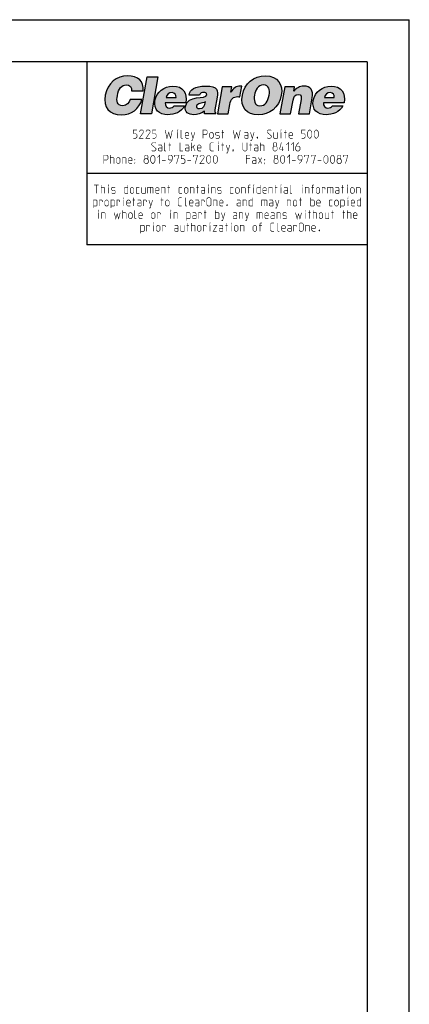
# Model space of a CAD drawing. Header units: inches. Extents: x 0 to 17, y 0 to 11.
# Tile 37 of 37: x 14.2 to 17, y 4 to 11. Entities that reach past the tile are written whole.
import ezdxf

# ---------------------------------------------------------------- set-up
doc = ezdxf.new("R2010")
doc.units = ezdxf.units.IN
doc.header["$LTSCALE"] = 0.935
doc.header["$MEASUREMENT"] = 0
doc.layers.get('0').update_dxf_attribs({"linetype": 'CONTINUOUS'})

msp = doc.modelspace()

# ---------------------------------------------------------------- hatches: boundary and pattern name
at = {"linetype": 'Continuous'}
h = msp.add_hatch(color=7, dxfattribs=at)
edge = h.paths.add_edge_path()
edge.add_spline(control_points=[(15.0203, 10.4922), (15.0226, 10.5197), (15.0081, 10.5356), (14.9808, 10.5356), (14.9503, 10.5356), (14.9273, 10.5095), (14.9183, 10.4583), (14.9117, 10.4211), (14.9136, 10.3861), (14.9578, 10.3861), (14.9858, 10.3861), (15.0025, 10.4057), (15.0102, 10.4311), (15.0102, 10.4311), (15.0938, 10.4311), (15.0938, 10.4311), (15.074, 10.3626), (15.0178, 10.3214), (14.9479, 10.3214), (14.8602, 10.3214), (14.8167, 10.3751), (14.8319, 10.4613), (14.847, 10.547), (14.9146, 10.6004), (14.9886, 10.6004), (15.0695, 10.6004), (15.1077, 10.5602), (15.1027, 10.4922), (15.1027, 10.4922), (15.0203, 10.4922), (15.0203, 10.4922)], knot_values=[0, 0, 0, 0, 1, 1, 1, 2, 2, 2, 3, 3, 3, 4, 4, 4, 5, 5, 5, 6, 6, 6, 7, 7, 7, 8, 8, 8, 9, 9, 9, 10, 10, 10, 10], degree=3, periodic=0)
h = msp.add_hatch(color=7, dxfattribs=at)
edge = h.paths.add_edge_path()
edge.add_spline(control_points=[(15.2672, 10.4465), (15.2708, 10.4671), (15.286, 10.48), (15.3088, 10.48), (15.3268, 10.48), (15.3399, 10.4642), (15.3367, 10.4465), (15.3367, 10.4465), (15.2672, 10.4465), (15.2672, 10.4465)], knot_values=[0, 0, 0, 0, 1, 1, 1, 2, 2, 2, 3, 3, 3, 3], degree=3, periodic=0)
edge = h.paths.add_edge_path()
edge.add_spline(control_points=[(15.4064, 10.4075), (15.4198, 10.4774), (15.3855, 10.5267), (15.3141, 10.5267), (15.2523, 10.5267), (15.1976, 10.4863), (15.1865, 10.423), (15.175, 10.3582), (15.2167, 10.3229), (15.2785, 10.3229), (15.3234, 10.3229), (15.3748, 10.3387), (15.3965, 10.3865), (15.3965, 10.3865), (15.3232, 10.3865), (15.3232, 10.3865), (15.3157, 10.3751), (15.3037, 10.3696), (15.2915, 10.3696), (15.2713, 10.3696), (15.2563, 10.3847), (15.2603, 10.4075), (15.2603, 10.4075), (15.4064, 10.4075), (15.4064, 10.4075)], knot_values=[0, 0, 0, 0, 1, 1, 1, 2, 2, 2, 3, 3, 3, 4, 4, 4, 5, 5, 5, 6, 6, 6, 7, 7, 7, 8, 8, 8, 8], degree=3, periodic=0)
edge = h.paths.add_edge_path()
edge.add_spline(control_points=[(15.5048, 10.3663), (15.4897, 10.3663), (15.4816, 10.3729), (15.4833, 10.3825), (15.4877, 10.4075), (15.5198, 10.4016), (15.547, 10.4138), (15.5442, 10.3872), (15.5316, 10.3663), (15.5048, 10.3663)], knot_values=[0, 0, 0, 0, 1, 1, 1, 2, 2, 2, 3, 3, 3, 3], degree=3, periodic=0)
edge = h.paths.add_edge_path()
edge.add_spline(control_points=[(15.6188, 10.3284), (15.6188, 10.3284), (15.6194, 10.3321), (15.6194, 10.3321), (15.611, 10.3401), (15.6115, 10.3457), (15.6135, 10.3567), (15.6135, 10.3567), (15.6294, 10.4469), (15.6294, 10.4469), (15.6375, 10.4929), (15.6379, 10.5267), (15.5467, 10.5267), (15.4705, 10.5267), (15.4372, 10.5028), (15.43, 10.462), (15.43, 10.462), (15.5036, 10.462), (15.5036, 10.462), (15.5084, 10.4786), (15.5231, 10.4808), (15.5338, 10.4808), (15.5419, 10.4808), (15.5585, 10.4789), (15.556, 10.4649), (15.5497, 10.4288), (15.4194, 10.4686), (15.4039, 10.381), (15.3969, 10.3409), (15.4261, 10.3229), (15.4625, 10.3229), (15.4912, 10.3229), (15.5143, 10.3287), (15.5396, 10.349), (15.5396, 10.349), (15.5396, 10.3284), (15.5396, 10.3284), (15.5396, 10.3284), (15.6188, 10.3284), (15.6188, 10.3284)], knot_values=[0, 0, 0, 0, 1, 1, 1, 2, 2, 2, 3, 3, 3, 4, 4, 4, 5, 5, 5, 6, 6, 6, 7, 7, 7, 8, 8, 8, 9, 9, 9, 10, 10, 10, 11, 11, 11, 12, 12, 12, 13, 13, 13, 13], degree=3, periodic=0)
edge = h.paths.add_edge_path()
edge.add_spline(control_points=[(15.6657, 10.5212), (15.6657, 10.5212), (15.7353, 10.5212), (15.7353, 10.5212), (15.7353, 10.5212), (15.7284, 10.4822), (15.7284, 10.4822), (15.7284, 10.4822), (15.7291, 10.4822), (15.7291, 10.4822), (15.7451, 10.5124), (15.7664, 10.5267), (15.7962, 10.5267), (15.7995, 10.5267), (15.8027, 10.526), (15.8059, 10.5257), (15.8059, 10.5257), (15.7925, 10.4491), (15.7925, 10.4491), (15.7874, 10.4498), (15.7821, 10.4513), (15.777, 10.4513), (15.7458, 10.4513), (15.7273, 10.4366), (15.72, 10.395), (15.72, 10.395), (15.7082, 10.3284), (15.7082, 10.3284), (15.7082, 10.3284), (15.6317, 10.3284), (15.6317, 10.3284), (15.6317, 10.3284), (15.6657, 10.5212), (15.6657, 10.5212)], knot_values=[0, 0, 0, 0, 1, 1, 1, 2, 2, 2, 3, 3, 3, 4, 4, 4, 5, 5, 5, 6, 6, 6, 7, 7, 7, 8, 8, 8, 9, 9, 9, 10, 10, 10, 11, 11, 11, 11], degree=3, periodic=0)
edge = h.paths.add_edge_path()
edge.add_spline(control_points=[(15.9605, 10.5356), (15.999, 10.5367), (16.007, 10.4984), (16.0007, 10.4623), (15.9929, 10.4185), (15.9724, 10.3861), (15.935, 10.3861), (15.8934, 10.3861), (15.8906, 10.4285), (15.8965, 10.4623), (15.9024, 10.4958), (15.9212, 10.5356), (15.9605, 10.5356)], knot_values=[0, 0, 0, 0, 1, 1, 1, 2, 2, 2, 3, 3, 3, 4, 4, 4, 4], degree=3, periodic=0)
edge = h.paths.add_edge_path()
edge.add_spline(control_points=[(15.9727, 10.6004), (15.8903, 10.6004), (15.8244, 10.5463), (15.8098, 10.4631), (15.7939, 10.3729), (15.8404, 10.3214), (15.9235, 10.3214), (16.0019, 10.3214), (16.0716, 10.3722), (16.0875, 10.4623), (16.0998, 10.5323), (16.0673, 10.6004), (15.9727, 10.6004)], knot_values=[0, 0, 0, 0, 1, 1, 1, 2, 2, 2, 3, 3, 3, 4, 4, 4, 4], degree=3, periodic=0)
edge = h.paths.add_edge_path()
edge.add_spline(control_points=[(16.1115, 10.5212), (16.1115, 10.5212), (16.1814, 10.5212), (16.1814, 10.5212), (16.1814, 10.5212), (16.1761, 10.491), (16.1761, 10.491), (16.1975, 10.5142), (16.2185, 10.5267), (16.2475, 10.5267), (16.2983, 10.5267), (16.317, 10.497), (16.3077, 10.4439), (16.3077, 10.4439), (16.2873, 10.3284), (16.2873, 10.3284), (16.2873, 10.3284), (16.2107, 10.3284), (16.2107, 10.3284), (16.2107, 10.3284), (16.2287, 10.4303), (16.2287, 10.4303), (16.2321, 10.4495), (16.2299, 10.4664), (16.2082, 10.4664), (16.1847, 10.4664), (16.1757, 10.4513), (16.1714, 10.4267), (16.1714, 10.4267), (16.154, 10.3284), (16.154, 10.3284), (16.154, 10.3284), (16.0775, 10.3284), (16.0775, 10.3284), (16.0775, 10.3284), (16.1115, 10.5212), (16.1115, 10.5212)], knot_values=[0, 0, 0, 0, 1, 1, 1, 2, 2, 2, 3, 3, 3, 4, 4, 4, 5, 5, 5, 6, 6, 6, 7, 7, 7, 8, 8, 8, 9, 9, 9, 10, 10, 10, 11, 11, 11, 12, 12, 12, 12], degree=3, periodic=0)
edge = h.paths.add_edge_path()
edge.add_spline(control_points=[(16.3957, 10.4465), (16.3993, 10.4671), (16.4145, 10.48), (16.4373, 10.48), (16.4553, 10.48), (16.4684, 10.4642), (16.4653, 10.4465), (16.4653, 10.4465), (16.3957, 10.4465), (16.3957, 10.4465)], knot_values=[0, 0, 0, 0, 1, 1, 1, 2, 2, 2, 3, 3, 3, 3], degree=3, periodic=0)
edge = h.paths.add_edge_path()
edge.add_spline(control_points=[(16.5349, 10.4075), (16.5484, 10.4774), (16.514, 10.5267), (16.4426, 10.5267), (16.3808, 10.5267), (16.3262, 10.4863), (16.315, 10.423), (16.3036, 10.3582), (16.3452, 10.3229), (16.407, 10.3229), (16.452, 10.3229), (16.5033, 10.3387), (16.525, 10.3865), (16.525, 10.3865), (16.4518, 10.3865), (16.4518, 10.3865), (16.4443, 10.3751), (16.4322, 10.3696), (16.4201, 10.3696), (16.3998, 10.3696), (16.3848, 10.3847), (16.3888, 10.4075), (16.3888, 10.4075), (16.5349, 10.4075), (16.5349, 10.4075)], knot_values=[0, 0, 0, 0, 1, 1, 1, 2, 2, 2, 3, 3, 3, 4, 4, 4, 5, 5, 5, 6, 6, 6, 7, 7, 7, 8, 8, 8, 8], degree=3, periodic=0)
h.paths.add_polyline_path([(15.0841, 10.3284), (15.1308, 10.5934), (15.2074, 10.5934), (15.1607, 10.3284)])

# ---------------------------------------------------------------- linework, layer by layer
at = {"color": 7, "linetype": 'Continuous'}
for p, q in [((0, 11), (17, 11)), ((17, 0), (17, 11)), ((16.7, 10.7), (0.3, 10.7)), ((14.7, 10.7), (14.7, 9.3955)), ((16.7, 10.7), (16.7, 0.3)), ((15.0841, 10.3284), (15.1308, 10.5934)), ((15.1308, 10.5934), (15.2074, 10.5934)), ((15.2074, 10.5934), (15.1607, 10.3284)), ((15.1607, 10.3284), (15.0841, 10.3284)), ((14.6993, 9.9053), (16.6999, 9.9053)), ((16.7, 9.3955), (14.7, 9.3955))]:
    msp.add_line(p, q, dxfattribs=at)
at = {"color": 7, "linetype": 'Continuous', "const_width": 0.004}
for points in [[(15.032, 10.1544), (15.0491, 10.1544), (15.0577, 10.163), (15.0577, 10.1801), (15.0491, 10.1887), (15.032, 10.1887), (15.032, 10.2144), (15.0577, 10.2144)], [(15.1048, 10.1544), (15.0748, 10.1544), (15.1048, 10.1972), (15.1048, 10.2058), (15.0963, 10.2144), (15.0834, 10.2144), (15.0748, 10.2015)], [(15.152, 10.1544), (15.122, 10.1544), (15.152, 10.1972), (15.152, 10.2058), (15.1434, 10.2144), (15.1305, 10.2144), (15.122, 10.2015)], [(15.1691, 10.1544), (15.1863, 10.1544), (15.1948, 10.163), (15.1948, 10.1801), (15.1863, 10.1887), (15.1691, 10.1887), (15.1691, 10.2144), (15.1948, 10.2144)], [(15.2591, 10.2144), (15.272, 10.1544), (15.2848, 10.1972), (15.2977, 10.1544), (15.3105, 10.2144)], [(15.3491, 10.2101), (15.3491, 10.2144), (15.3505, 10.2144), (15.3491, 10.2101)], [(15.3491, 10.1544), (15.3491, 10.1972)], [(15.3848, 10.1544), (15.3763, 10.1544), (15.372, 10.1587), (15.372, 10.2144)], [(15.4277, 10.1544), (15.4105, 10.1544), (15.402, 10.163), (15.402, 10.1887), (15.4105, 10.1972), (15.4191, 10.1972), (15.4277, 10.1887), (15.4277, 10.1758), (15.402, 10.1758)], [(15.4448, 10.1401), (15.4534, 10.1401), (15.4705, 10.1972)], [(15.4448, 10.1972), (15.4577, 10.1544)], [(15.5291, 10.1544), (15.5291, 10.2144), (15.5505, 10.2144), (15.5591, 10.2058), (15.5591, 10.1887), (15.5505, 10.1801), (15.5291, 10.1801)], [(15.5763, 10.163), (15.5763, 10.1887), (15.5848, 10.1972), (15.5934, 10.1972), (15.602, 10.1887), (15.602, 10.163), (15.5934, 10.1544), (15.5848, 10.1544), (15.5763, 10.163)], [(15.6191, 10.1587), (15.6234, 10.1544), (15.6405, 10.1544), (15.6448, 10.1587), (15.6448, 10.1715), (15.6405, 10.1744), (15.6234, 10.1772), (15.6191, 10.1801), (15.6191, 10.193), (15.6234, 10.1972), (15.6405, 10.1972), (15.6448, 10.193)], [(15.662, 10.1972), (15.6791, 10.1972)], [(15.6691, 10.1544), (15.6691, 10.2144)], [(15.7434, 10.2144), (15.7563, 10.1544), (15.7691, 10.1972), (15.782, 10.1544), (15.7948, 10.2144)], [(15.8505, 10.1544), (15.8505, 10.1887), (15.8463, 10.1972), (15.8248, 10.1972)], [(15.8505, 10.1544), (15.8334, 10.1544), (15.8248, 10.1587), (15.8248, 10.1715), (15.8334, 10.1758), (15.8505, 10.1758)], [(15.8677, 10.1401), (15.8763, 10.1401), (15.8934, 10.1972)], [(15.8677, 10.1972), (15.8805, 10.1544)], [(15.9863, 10.1587), (15.9905, 10.1544), (16.0077, 10.1544), (16.0163, 10.163), (16.0163, 10.1715), (15.9863, 10.1972), (15.9863, 10.2058), (15.9948, 10.2144), (16.012, 10.2144), (16.0163, 10.2101)], [(16.0334, 10.1972), (16.0334, 10.1587), (16.0377, 10.1544), (16.0591, 10.1544), (16.0591, 10.1972)], [(16.0848, 10.2101), (16.0848, 10.2144), (16.0863, 10.2144), (16.0848, 10.2101)], [(16.0848, 10.1544), (16.0848, 10.1972)], [(16.1077, 10.1972), (16.1248, 10.1972)], [(16.1148, 10.1544), (16.1148, 10.2144)], [(16.1677, 10.1544), (16.1505, 10.1544), (16.142, 10.163), (16.142, 10.1887), (16.1505, 10.1972), (16.1591, 10.1972), (16.1677, 10.1887), (16.1677, 10.1758), (16.142, 10.1758)], [(16.232, 10.1544), (16.2491, 10.1544), (16.2577, 10.163), (16.2577, 10.1801), (16.2491, 10.1887), (16.232, 10.1887), (16.232, 10.2144), (16.2577, 10.2144)], [(16.2748, 10.1715), (16.2748, 10.1972), (16.2791, 10.2058), (16.2877, 10.2144), (16.292, 10.2144), (16.3005, 10.2058), (16.3048, 10.1972), (16.3048, 10.1715), (16.3005, 10.163), (16.292, 10.1544), (16.2877, 10.1544), (16.2791, 10.163), (16.2748, 10.1715)], [(16.322, 10.1715), (16.322, 10.1972), (16.3263, 10.2058), (16.3348, 10.2144), (16.3391, 10.2144), (16.3477, 10.2058), (16.352, 10.1972), (16.352, 10.1715), (16.3477, 10.163), (16.3391, 10.1544), (16.3348, 10.1544), (16.3263, 10.163), (16.322, 10.1715)], [(15.1634, 10.0687), (15.1677, 10.0644), (15.1848, 10.0644), (15.1934, 10.073), (15.1934, 10.0815), (15.1634, 10.1072), (15.1634, 10.1158), (15.172, 10.1244), (15.1891, 10.1244), (15.1934, 10.1201)], [(15.2363, 10.0644), (15.2363, 10.0987), (15.232, 10.1072), (15.2105, 10.1072)], [(15.2663, 10.0644), (15.2577, 10.0644), (15.2534, 10.0687), (15.2534, 10.1244)], [(15.2834, 10.1072), (15.3005, 10.1072)], [(15.2905, 10.0644), (15.2905, 10.1244)], [(15.3648, 10.1244), (15.3648, 10.0644), (15.3863, 10.0644)], [(15.4291, 10.0644), (15.4291, 10.0987), (15.4248, 10.1072), (15.4034, 10.1072)], [(15.4463, 10.0644), (15.4463, 10.1244)], [(15.4463, 10.0858), (15.472, 10.1072)], [(15.5148, 10.0644), (15.4977, 10.0644), (15.4891, 10.073), (15.4891, 10.0987), (15.4977, 10.1072), (15.5063, 10.1072), (15.5148, 10.0987), (15.5148, 10.0858), (15.4891, 10.0858)], [(15.6048, 10.0644), (15.5877, 10.0644), (15.5791, 10.073), (15.5791, 10.1158), (15.5877, 10.1244), (15.6048, 10.1244)], [(15.6377, 10.1201), (15.6377, 10.1244), (15.6391, 10.1244), (15.6377, 10.1201)], [(15.6377, 10.0644), (15.6377, 10.1072)], [(15.6605, 10.1072), (15.6777, 10.1072)], [(15.6677, 10.0644), (15.6677, 10.1244)], [(15.6948, 10.0501), (15.7034, 10.0501), (15.7205, 10.1072)], [(15.6948, 10.1072), (15.7077, 10.0644)], [(15.8134, 10.1244), (15.8134, 10.073), (15.822, 10.0644), (15.8348, 10.0644), (15.8434, 10.073), (15.8434, 10.1244)], [(15.8605, 10.1072), (15.8777, 10.1072)], [(15.8677, 10.0644), (15.8677, 10.1244)], [(15.9205, 10.0644), (15.9205, 10.0987), (15.9163, 10.1072), (15.8948, 10.1072)], [(15.9177, 10.1644), (15.9191, 10.1615), (15.9191, 10.1601), (15.9163, 10.1572), (15.9148, 10.1572), (15.9134, 10.1587), (15.9134, 10.1601), (15.9148, 10.163), (15.9163, 10.1644), (15.9177, 10.1644)], [(15.9191, 10.1601), (15.9177, 10.1558), (15.9148, 10.1501)], [(15.9377, 10.0644), (15.9377, 10.1244)], [(15.9377, 10.1072), (15.9591, 10.1072), (15.9634, 10.103), (15.9634, 10.0644)], [(16.0363, 10.0987), (16.0305, 10.103), (16.0305, 10.1158), (16.0363, 10.1244), (16.0491, 10.1244), (16.0548, 10.1158), (16.0548, 10.103), (16.0491, 10.0987), (16.0577, 10.0901), (16.0577, 10.073), (16.0491, 10.0644), (16.0363, 10.0644), (16.0277, 10.073)], [(16.1048, 10.0772), (16.0748, 10.0772), (16.0877, 10.1244)], [(16.122, 10.1072), (16.1391, 10.1244), (16.1391, 10.0644)], [(16.1563, 10.1072), (16.1734, 10.1244), (16.1734, 10.0644)], [(16.212, 10.1244), (16.1991, 10.1115), (16.1905, 10.0944), (16.1905, 10.073), (16.1991, 10.0644), (16.212, 10.0644), (16.2205, 10.073), (16.2205, 10.0901), (16.212, 10.0987), (16.1934, 10.0987)], [(15.2034, 10.0172), (15.2205, 10.0344), (15.2205, 9.9744)], [(15.2363, 10.0644), (15.2191, 10.0644), (15.2105, 10.0687), (15.2105, 10.0815), (15.2191, 10.0858), (15.2363, 10.0858)], [(15.4291, 10.0644), (15.412, 10.0644), (15.4034, 10.0687), (15.4034, 10.0815), (15.412, 10.0858), (15.4291, 10.0858)], [(15.4591, 10.0944), (15.472, 10.0644)], [(15.7448, 10.0744), (15.7463, 10.0715), (15.7463, 10.0701), (15.7434, 10.0672), (15.742, 10.0672), (15.7405, 10.0687), (15.7405, 10.0701), (15.742, 10.073), (15.7434, 10.0744), (15.7448, 10.0744)], [(15.7463, 10.0701), (15.7448, 10.0658), (15.742, 10.0601)], [(15.9205, 10.0644), (15.9034, 10.0644), (15.8948, 10.0687), (15.8948, 10.0815), (15.9034, 10.0858), (15.9205, 10.0858)], [(16.0277, 10.073), (16.0277, 10.0901), (16.0363, 10.0987), (16.0491, 10.0987)], [(16.0948, 10.0644), (16.0948, 10.0944)], [(16.1291, 10.0172), (16.1463, 10.0344), (16.1463, 9.9744)], [(14.822, 9.9744), (14.822, 10.0344), (14.8434, 10.0344), (14.852, 10.0258), (14.852, 10.0087), (14.8434, 10.0001), (14.822, 10.0001)], [(14.8691, 9.9744), (14.8691, 10.0344)], [(14.8691, 10.0172), (14.8905, 10.0172), (14.8948, 10.013), (14.8948, 9.9744)], [(14.912, 9.983), (14.912, 10.0087), (14.9205, 10.0172), (14.9291, 10.0172), (14.9377, 10.0087), (14.9377, 9.983), (14.9291, 9.9744), (14.9205, 9.9744), (14.912, 9.983)], [(14.9548, 9.9744), (14.9548, 10.0172), (14.9763, 10.0172), (14.9805, 10.013), (14.9805, 9.9744)], [(15.0234, 9.9744), (15.0063, 9.9744), (14.9977, 9.983), (14.9977, 10.0087), (15.0063, 10.0172), (15.0148, 10.0172), (15.0234, 10.0087), (15.0234, 9.9958), (14.9977, 9.9958)], [(15.0405, 10.0001), (15.0405, 10.0044), (15.0434, 10.0044), (15.0405, 10.0001)], [(15.0405, 9.9744), (15.0405, 9.9787), (15.0434, 9.9787), (15.0405, 9.9744)], [(15.1177, 10.0087), (15.112, 10.013), (15.112, 10.0258), (15.1177, 10.0344), (15.1305, 10.0344), (15.1363, 10.0258), (15.1363, 10.013), (15.1305, 10.0087), (15.1391, 10.0001), (15.1391, 9.983), (15.1305, 9.9744), (15.1177, 9.9744), (15.1091, 9.983)], [(15.1091, 9.983), (15.1091, 10.0001), (15.1177, 10.0087), (15.1305, 10.0087)], [(15.1563, 9.9915), (15.1563, 10.0172), (15.1605, 10.0258), (15.1691, 10.0344), (15.1734, 10.0344), (15.182, 10.0258), (15.1863, 10.0172), (15.1863, 9.9915), (15.182, 9.983), (15.1734, 9.9744), (15.1691, 9.9744), (15.1605, 9.983), (15.1563, 9.9915)], [(15.2377, 9.9958), (15.2634, 9.9958)], [(15.2891, 9.9744), (15.3063, 9.9915), (15.3105, 10.0087), (15.3105, 10.0258), (15.302, 10.0344), (15.2891, 10.0344), (15.2805, 10.0258), (15.2805, 10.0087), (15.2891, 10.0001), (15.3077, 10.0001)], [(15.3277, 10.0215), (15.3277, 10.0344), (15.3577, 10.0344), (15.3405, 9.9744)], [(15.3748, 9.9744), (15.392, 9.9744), (15.4005, 9.983), (15.4005, 10.0001), (15.392, 10.0087), (15.3748, 10.0087), (15.3748, 10.0344), (15.4005, 10.0344)], [(15.4177, 9.9958), (15.4434, 9.9958)], [(15.4605, 10.0215), (15.4605, 10.0344), (15.4905, 10.0344), (15.4734, 9.9744)], [(15.5377, 9.9744), (15.5077, 9.9744), (15.5377, 10.0172), (15.5377, 10.0258), (15.5291, 10.0344), (15.5163, 10.0344), (15.5077, 10.0215)], [(15.5548, 9.9915), (15.5548, 10.0172), (15.5591, 10.0258), (15.5677, 10.0344), (15.572, 10.0344), (15.5805, 10.0258), (15.5848, 10.0172), (15.5848, 9.9915), (15.5805, 9.983), (15.572, 9.9744), (15.5677, 9.9744), (15.5591, 9.983), (15.5548, 9.9915)], [(15.602, 9.9915), (15.602, 10.0172), (15.6063, 10.0258), (15.6148, 10.0344), (15.6191, 10.0344), (15.6277, 10.0258), (15.632, 10.0172), (15.632, 9.9915), (15.6277, 9.983), (15.6191, 9.9744), (15.6148, 9.9744), (15.6063, 9.983), (15.602, 9.9915)], [(15.8377, 9.9744), (15.8377, 10.0344), (15.8634, 10.0344)], [(15.8634, 10.0087), (15.8377, 10.0087)], [(15.9063, 9.9744), (15.9063, 10.0087), (15.902, 10.0172), (15.8805, 10.0172)], [(15.9063, 9.9744), (15.8891, 9.9744), (15.8805, 9.9787), (15.8805, 9.9915), (15.8891, 9.9958), (15.9063, 9.9958)], [(15.9234, 9.9744), (15.9491, 10.0172)], [(15.9234, 10.0172), (15.9491, 9.9744)], [(15.9663, 10.0001), (15.9663, 10.0044), (15.9691, 10.0044), (15.9663, 10.0001)], [(15.9663, 9.9744), (15.9663, 9.9787), (15.9691, 9.9787), (15.9663, 9.9744)], [(16.0434, 10.0087), (16.0377, 10.013), (16.0377, 10.0258), (16.0434, 10.0344), (16.0563, 10.0344), (16.062, 10.0258), (16.062, 10.013), (16.0563, 10.0087), (16.0648, 10.0001), (16.0648, 9.983), (16.0563, 9.9744), (16.0434, 9.9744), (16.0348, 9.983)], [(16.0348, 9.983), (16.0348, 10.0001), (16.0434, 10.0087), (16.0563, 10.0087)], [(16.082, 9.9915), (16.082, 10.0172), (16.0863, 10.0258), (16.0948, 10.0344), (16.0991, 10.0344), (16.1077, 10.0258), (16.112, 10.0172), (16.112, 9.9915), (16.1077, 9.983), (16.0991, 9.9744), (16.0948, 9.9744), (16.0863, 9.983), (16.082, 9.9915)], [(16.1634, 9.9958), (16.1891, 9.9958)], [(16.2148, 9.9744), (16.232, 9.9915), (16.2363, 10.0087), (16.2363, 10.0258), (16.2277, 10.0344), (16.2148, 10.0344), (16.2063, 10.0258), (16.2063, 10.0087), (16.2148, 10.0001), (16.2334, 10.0001)], [(16.2534, 10.0215), (16.2534, 10.0344), (16.2834, 10.0344), (16.2663, 9.9744)], [(16.3005, 10.0215), (16.3005, 10.0344), (16.3305, 10.0344), (16.3134, 9.9744)], [(16.3477, 9.9958), (16.3734, 9.9958)], [(16.3905, 9.9915), (16.3905, 10.0172), (16.3948, 10.0258), (16.4034, 10.0344), (16.4077, 10.0344), (16.4163, 10.0258), (16.4205, 10.0172), (16.4205, 9.9915), (16.4163, 9.983), (16.4077, 9.9744), (16.4034, 9.9744), (16.3948, 9.983), (16.3905, 9.9915)], [(16.4377, 9.9915), (16.4377, 10.0172), (16.442, 10.0258), (16.4505, 10.0344), (16.4548, 10.0344), (16.4634, 10.0258), (16.4677, 10.0172), (16.4677, 9.9915), (16.4634, 9.983), (16.4548, 9.9744), (16.4505, 9.9744), (16.442, 9.983), (16.4377, 9.9915)], [(16.4934, 10.0087), (16.4877, 10.013), (16.4877, 10.0258), (16.4934, 10.0344), (16.5063, 10.0344), (16.512, 10.0258), (16.512, 10.013), (16.5063, 10.0087), (16.5148, 10.0001), (16.5148, 9.983), (16.5063, 9.9744), (16.4934, 9.9744), (16.4848, 9.983)], [(16.4848, 9.983), (16.4848, 10.0001), (16.4934, 10.0087), (16.5063, 10.0087)], [(16.532, 10.0215), (16.532, 10.0344), (16.562, 10.0344), (16.5448, 9.9744)], [(14.7516, 9.8214), (14.7859, 9.8214)], [(14.7687, 9.7614), (14.7687, 9.8214)], [(14.803, 9.7614), (14.803, 9.8214)], [(14.803, 9.8042), (14.8244, 9.8042), (14.8287, 9.7999), (14.8287, 9.7614)], [(14.8544, 9.8171), (14.8544, 9.8214), (14.8559, 9.8214), (14.8544, 9.8171)], [(14.8544, 9.7614), (14.8544, 9.8042)], [(14.8773, 9.7657), (14.8816, 9.7614), (14.8987, 9.7614), (14.903, 9.7657), (14.903, 9.7785), (14.8987, 9.7814), (14.8816, 9.7842), (14.8773, 9.7871), (14.8773, 9.7999), (14.8816, 9.8042), (14.8987, 9.8042), (14.903, 9.7999)], [(14.993, 9.8214), (14.993, 9.7614), (14.9759, 9.7614), (14.9673, 9.7657), (14.9673, 9.7999), (14.9759, 9.8042), (14.993, 9.8042)], [(15.0102, 9.7699), (15.0102, 9.7957), (15.0187, 9.8042), (15.0273, 9.8042), (15.0359, 9.7957), (15.0359, 9.7699), (15.0273, 9.7614), (15.0187, 9.7614), (15.0102, 9.7699)], [(15.0744, 9.7614), (15.0573, 9.7614), (15.053, 9.7657), (15.053, 9.7999), (15.0573, 9.8042), (15.0744, 9.8042)], [(15.0916, 9.8042), (15.0916, 9.7657), (15.0959, 9.7614), (15.1173, 9.7614), (15.1173, 9.8042)], [(15.1344, 9.7614), (15.1344, 9.8042), (15.1687, 9.8042), (15.173, 9.7999), (15.173, 9.7614)], [(15.153, 9.8042), (15.153, 9.7614)], [(15.2159, 9.7614), (15.1987, 9.7614), (15.1902, 9.7699), (15.1902, 9.7957), (15.1987, 9.8042), (15.2073, 9.8042), (15.2159, 9.7957), (15.2159, 9.7828), (15.1902, 9.7828)], [(15.233, 9.7614), (15.233, 9.8042), (15.2544, 9.8042), (15.2587, 9.7999), (15.2587, 9.7614)], [(15.2759, 9.8042), (15.293, 9.8042)], [(15.283, 9.7614), (15.283, 9.8214)], [(15.3787, 9.7614), (15.3616, 9.7614), (15.3573, 9.7657), (15.3573, 9.7999), (15.3616, 9.8042), (15.3787, 9.8042)], [(15.3959, 9.7699), (15.3959, 9.7957), (15.4044, 9.8042), (15.413, 9.8042), (15.4216, 9.7957), (15.4216, 9.7699), (15.413, 9.7614), (15.4044, 9.7614), (15.3959, 9.7699)], [(15.4387, 9.7614), (15.4387, 9.8042), (15.4602, 9.8042), (15.4644, 9.7999), (15.4644, 9.7614)], [(15.4816, 9.8042), (15.4987, 9.8042)], [(15.4887, 9.7614), (15.4887, 9.8214)], [(15.5416, 9.7614), (15.5416, 9.7957), (15.5373, 9.8042), (15.5159, 9.8042)], [(15.5416, 9.7614), (15.5244, 9.7614), (15.5159, 9.7657), (15.5159, 9.7785), (15.5244, 9.7828), (15.5416, 9.7828)], [(15.5673, 9.8171), (15.5673, 9.8214), (15.5687, 9.8214), (15.5673, 9.8171)], [(15.5673, 9.7614), (15.5673, 9.8042)], [(15.5902, 9.7614), (15.5902, 9.8042), (15.6116, 9.8042), (15.6159, 9.7999), (15.6159, 9.7614)], [(15.633, 9.7657), (15.6373, 9.7614), (15.6544, 9.7614), (15.6587, 9.7657), (15.6587, 9.7785), (15.6544, 9.7814), (15.6373, 9.7842), (15.633, 9.7871), (15.633, 9.7999), (15.6373, 9.8042), (15.6544, 9.8042), (15.6587, 9.7999)], [(15.7444, 9.7614), (15.7273, 9.7614), (15.723, 9.7657), (15.723, 9.7999), (15.7273, 9.8042), (15.7444, 9.8042)], [(15.7616, 9.7699), (15.7616, 9.7957), (15.7702, 9.8042), (15.7787, 9.8042), (15.7873, 9.7957), (15.7873, 9.7699), (15.7787, 9.7614), (15.7702, 9.7614), (15.7616, 9.7699)], [(15.8044, 9.7614), (15.8044, 9.8042), (15.8259, 9.8042), (15.8302, 9.7999), (15.8302, 9.7614)], [(15.8673, 9.8042), (15.8473, 9.8042)], [(15.8544, 9.7614), (15.8544, 9.8171), (15.8587, 9.8214), (15.8673, 9.8214)], [(15.8902, 9.8171), (15.8902, 9.8214), (15.8916, 9.8214), (15.8902, 9.8171)], [(15.8902, 9.7614), (15.8902, 9.8042)], [(15.9387, 9.8214), (15.9387, 9.7614), (15.9216, 9.7614), (15.913, 9.7657), (15.913, 9.7999), (15.9216, 9.8042), (15.9387, 9.8042)], [(15.9816, 9.7614), (15.9644, 9.7614), (15.9559, 9.7699), (15.9559, 9.7957), (15.9644, 9.8042), (15.973, 9.8042), (15.9816, 9.7957), (15.9816, 9.7828), (15.9559, 9.7828)], [(15.9987, 9.7614), (15.9987, 9.8042), (16.0202, 9.8042), (16.0244, 9.7999), (16.0244, 9.7614)], [(16.0416, 9.8042), (16.0587, 9.8042)], [(16.0487, 9.7614), (16.0487, 9.8214)], [(16.0844, 9.8171), (16.0844, 9.8214), (16.0859, 9.8214), (16.0844, 9.8171)], [(16.0844, 9.7614), (16.0844, 9.8042)], [(16.133, 9.7614), (16.133, 9.7957), (16.1287, 9.8042), (16.1073, 9.8042)], [(16.133, 9.7614), (16.1159, 9.7614), (16.1073, 9.7657), (16.1073, 9.7785), (16.1159, 9.7828), (16.133, 9.7828)], [(16.163, 9.7614), (16.1544, 9.7614), (16.1502, 9.7657), (16.1502, 9.8214)], [(16.2359, 9.8171), (16.2359, 9.8214), (16.2373, 9.8214), (16.2359, 9.8171)], [(16.2359, 9.7614), (16.2359, 9.8042)], [(16.2587, 9.7614), (16.2587, 9.8042), (16.2802, 9.8042), (16.2844, 9.7999), (16.2844, 9.7614)], [(16.3216, 9.8042), (16.3016, 9.8042)], [(16.3087, 9.7614), (16.3087, 9.8171), (16.313, 9.8214), (16.3216, 9.8214)], [(16.3359, 9.7699), (16.3359, 9.7957), (16.3444, 9.8042), (16.353, 9.8042), (16.3616, 9.7957), (16.3616, 9.7699), (16.353, 9.7614), (16.3444, 9.7614), (16.3359, 9.7699)], [(16.3787, 9.7614), (16.3787, 9.8042), (16.3959, 9.8042), (16.3987, 9.7999), (16.3987, 9.7914)], [(16.4173, 9.7614), (16.4173, 9.8042), (16.4516, 9.8042), (16.4559, 9.7999), (16.4559, 9.7614)], [(16.4359, 9.8042), (16.4359, 9.7614)], [(16.4987, 9.7614), (16.4987, 9.7957), (16.4944, 9.8042), (16.473, 9.8042)], [(16.4987, 9.7614), (16.4816, 9.7614), (16.473, 9.7657), (16.473, 9.7785), (16.4816, 9.7828), (16.4987, 9.7828)], [(16.5159, 9.8042), (16.533, 9.8042)], [(16.523, 9.7614), (16.523, 9.8214)], [(16.5587, 9.8171), (16.5587, 9.8214), (16.5602, 9.8214), (16.5587, 9.8171)], [(16.5587, 9.7614), (16.5587, 9.8042)], [(16.5816, 9.7699), (16.5816, 9.7957), (16.5902, 9.8042), (16.5987, 9.8042), (16.6073, 9.7957), (16.6073, 9.7699), (16.5987, 9.7614), (16.5902, 9.7614), (16.5816, 9.7699)], [(16.6244, 9.7614), (16.6244, 9.8042), (16.6459, 9.8042), (16.6502, 9.7999), (16.6502, 9.7614)], [(14.748, 9.6571), (14.748, 9.7142), (14.7694, 9.7142), (14.7737, 9.7099), (14.7737, 9.6757), (14.7694, 9.6714), (14.748, 9.6714)], [(14.7909, 9.6714), (14.7909, 9.7142), (14.808, 9.7142), (14.8109, 9.7099), (14.8109, 9.7014)], [(14.8294, 9.6799), (14.8294, 9.7057), (14.838, 9.7142), (14.8466, 9.7142), (14.8552, 9.7057), (14.8552, 9.6799), (14.8466, 9.6714), (14.838, 9.6714), (14.8294, 9.6799)], [(14.8723, 9.6571), (14.8723, 9.7142), (14.8937, 9.7142), (14.898, 9.7099), (14.898, 9.6757), (14.8937, 9.6714), (14.8723, 9.6714)], [(14.9152, 9.6714), (14.9152, 9.7142), (14.9323, 9.7142), (14.9352, 9.7099), (14.9352, 9.7014)], [(14.9623, 9.7271), (14.9623, 9.7314), (14.9637, 9.7314), (14.9623, 9.7271)], [(14.9623, 9.6714), (14.9623, 9.7142)], [(15.0109, 9.6714), (14.9937, 9.6714), (14.9852, 9.6799), (14.9852, 9.7057), (14.9937, 9.7142), (15.0023, 9.7142), (15.0109, 9.7057), (15.0109, 9.6928), (14.9852, 9.6928)], [(15.028, 9.7142), (15.0452, 9.7142)], [(15.0352, 9.6714), (15.0352, 9.7314)], [(15.088, 9.6714), (15.088, 9.7057), (15.0837, 9.7142), (15.0623, 9.7142)], [(15.088, 9.6714), (15.0709, 9.6714), (15.0623, 9.6757), (15.0623, 9.6885), (15.0709, 9.6928), (15.088, 9.6928)], [(15.1052, 9.6714), (15.1052, 9.7142), (15.1223, 9.7142), (15.1252, 9.7099), (15.1252, 9.7014)], [(15.1437, 9.6571), (15.1523, 9.6571), (15.1694, 9.7142)], [(15.1437, 9.7142), (15.1566, 9.6714)], [(15.228, 9.7142), (15.2452, 9.7142)], [(15.2352, 9.6714), (15.2352, 9.7314)], [(15.2623, 9.6799), (15.2623, 9.7057), (15.2709, 9.7142), (15.2794, 9.7142), (15.288, 9.7057), (15.288, 9.6799), (15.2794, 9.6714), (15.2709, 9.6714), (15.2623, 9.6799)], [(15.378, 9.6714), (15.3609, 9.6714), (15.3523, 9.6799), (15.3523, 9.7228), (15.3609, 9.7314), (15.378, 9.7314)], [(15.4152, 9.6714), (15.4066, 9.6714), (15.4023, 9.6757), (15.4023, 9.7314)], [(15.458, 9.6714), (15.4409, 9.6714), (15.4323, 9.6799), (15.4323, 9.7057), (15.4409, 9.7142), (15.4494, 9.7142), (15.458, 9.7057), (15.458, 9.6928), (15.4323, 9.6928)], [(15.5009, 9.6714), (15.5009, 9.7057), (15.4966, 9.7142), (15.4752, 9.7142)], [(15.5009, 9.6714), (15.4837, 9.6714), (15.4752, 9.6757), (15.4752, 9.6885), (15.4837, 9.6928), (15.5009, 9.6928)], [(15.518, 9.6714), (15.518, 9.7142), (15.5352, 9.7142), (15.538, 9.7099), (15.538, 9.7014)], [(15.5566, 9.6799), (15.5566, 9.7228), (15.5652, 9.7314), (15.578, 9.7314), (15.5866, 9.7228), (15.5866, 9.6799), (15.578, 9.6714), (15.5652, 9.6714), (15.5566, 9.6799)], [(15.6037, 9.6714), (15.6037, 9.7142), (15.6252, 9.7142), (15.6294, 9.7099), (15.6294, 9.6714)], [(15.6723, 9.6714), (15.6552, 9.6714), (15.6466, 9.6799), (15.6466, 9.7057), (15.6552, 9.7142), (15.6637, 9.7142), (15.6723, 9.7057), (15.6723, 9.6928), (15.6466, 9.6928)], [(15.7966, 9.6714), (15.7966, 9.7057), (15.7923, 9.7142), (15.7709, 9.7142)], [(15.7966, 9.6714), (15.7794, 9.6714), (15.7709, 9.6757), (15.7709, 9.6885), (15.7794, 9.6928), (15.7966, 9.6928)], [(15.8137, 9.6714), (15.8137, 9.7142), (15.8352, 9.7142), (15.8394, 9.7099), (15.8394, 9.6714)], [(15.8823, 9.7314), (15.8823, 9.6714), (15.8652, 9.6714), (15.8566, 9.6757), (15.8566, 9.7099), (15.8652, 9.7142), (15.8823, 9.7142)], [(15.9466, 9.6714), (15.9466, 9.7142), (15.9809, 9.7142), (15.9852, 9.7099), (15.9852, 9.6714)], [(15.9652, 9.7142), (15.9652, 9.6714)], [(16.028, 9.6714), (16.028, 9.7057), (16.0237, 9.7142), (16.0023, 9.7142)], [(16.028, 9.6714), (16.0109, 9.6714), (16.0023, 9.6757), (16.0023, 9.6885), (16.0109, 9.6928), (16.028, 9.6928)], [(16.0452, 9.6571), (16.0537, 9.6571), (16.0709, 9.7142)], [(16.0452, 9.7142), (16.058, 9.6714)], [(16.1294, 9.6714), (16.1294, 9.7142), (16.1509, 9.7142), (16.1552, 9.7099), (16.1552, 9.6714)], [(16.1723, 9.6799), (16.1723, 9.7057), (16.1809, 9.7142), (16.1894, 9.7142), (16.198, 9.7057), (16.198, 9.6799), (16.1894, 9.6714), (16.1809, 9.6714), (16.1723, 9.6799)], [(16.2152, 9.7142), (16.2323, 9.7142)], [(16.2223, 9.6714), (16.2223, 9.7314)], [(16.2966, 9.6714), (16.2966, 9.7314)], [(16.2966, 9.7142), (16.318, 9.7142), (16.3223, 9.7099), (16.3223, 9.6757), (16.318, 9.6714), (16.2966, 9.6714)], [(16.3652, 9.6714), (16.348, 9.6714), (16.3394, 9.6799), (16.3394, 9.7057), (16.348, 9.7142), (16.3566, 9.7142), (16.3652, 9.7057), (16.3652, 9.6928), (16.3394, 9.6928)], [(16.4509, 9.6714), (16.4337, 9.6714), (16.4294, 9.6757), (16.4294, 9.7099), (16.4337, 9.7142), (16.4509, 9.7142)], [(16.468, 9.6799), (16.468, 9.7057), (16.4766, 9.7142), (16.4852, 9.7142), (16.4937, 9.7057), (16.4937, 9.6799), (16.4852, 9.6714), (16.4766, 9.6714), (16.468, 9.6799)], [(16.5109, 9.6571), (16.5109, 9.7142), (16.5323, 9.7142), (16.5366, 9.7099), (16.5366, 9.6757), (16.5323, 9.6714), (16.5109, 9.6714)], [(16.5623, 9.7271), (16.5623, 9.7314), (16.5637, 9.7314), (16.5623, 9.7271)], [(16.5623, 9.6714), (16.5623, 9.7142)], [(16.6109, 9.6714), (16.5937, 9.6714), (16.5852, 9.6799), (16.5852, 9.7057), (16.5937, 9.7142), (16.6023, 9.7142), (16.6109, 9.7057), (16.6109, 9.6928), (16.5852, 9.6928)], [(16.6537, 9.7314), (16.6537, 9.6714), (16.6366, 9.6714), (16.628, 9.6757), (16.628, 9.7099), (16.6366, 9.7142), (16.6537, 9.7142)], [(14.783, 9.6371), (14.783, 9.6414), (14.7844, 9.6414), (14.783, 9.6371)], [(14.783, 9.5814), (14.783, 9.6242)], [(14.8059, 9.5814), (14.8059, 9.6242), (14.8273, 9.6242), (14.8316, 9.6199), (14.8316, 9.5814)], [(14.8959, 9.6242), (14.9073, 9.5814), (14.9173, 9.6157), (14.9273, 9.5814), (14.9387, 9.6242)], [(14.9559, 9.5814), (14.9559, 9.6414)], [(14.9559, 9.6242), (14.9773, 9.6242), (14.9816, 9.6199), (14.9816, 9.5814)], [(14.9987, 9.5899), (14.9987, 9.6157), (15.0073, 9.6242), (15.0159, 9.6242), (15.0244, 9.6157), (15.0244, 9.5899), (15.0159, 9.5814), (15.0073, 9.5814), (14.9987, 9.5899)], [(15.0544, 9.5814), (15.0459, 9.5814), (15.0416, 9.5857), (15.0416, 9.6414)], [(15.0973, 9.5814), (15.0802, 9.5814), (15.0716, 9.5899), (15.0716, 9.6157), (15.0802, 9.6242), (15.0887, 9.6242), (15.0973, 9.6157), (15.0973, 9.6028), (15.0716, 9.6028)], [(15.1616, 9.5899), (15.1616, 9.6157), (15.1702, 9.6242), (15.1787, 9.6242), (15.1873, 9.6157), (15.1873, 9.5899), (15.1787, 9.5814), (15.1702, 9.5814), (15.1616, 9.5899)], [(15.2044, 9.5814), (15.2044, 9.6242), (15.2216, 9.6242), (15.2244, 9.6199), (15.2244, 9.6114)], [(15.2987, 9.6371), (15.2987, 9.6414), (15.3002, 9.6414), (15.2987, 9.6371)], [(15.2987, 9.5814), (15.2987, 9.6242)], [(15.3216, 9.5814), (15.3216, 9.6242), (15.343, 9.6242), (15.3473, 9.6199), (15.3473, 9.5814)], [(15.4116, 9.5671), (15.4116, 9.6242), (15.433, 9.6242), (15.4373, 9.6199), (15.4373, 9.5857), (15.433, 9.5814), (15.4116, 9.5814)], [(15.4802, 9.5814), (15.4802, 9.6157), (15.4759, 9.6242), (15.4544, 9.6242)], [(15.4973, 9.5814), (15.4973, 9.6242), (15.5144, 9.6242), (15.5173, 9.6199), (15.5173, 9.6114)], [(15.5359, 9.6242), (15.553, 9.6242)], [(15.543, 9.5814), (15.543, 9.6414)], [(15.6173, 9.5814), (15.6173, 9.6414)], [(15.6173, 9.6242), (15.6387, 9.6242), (15.643, 9.6199), (15.643, 9.5857), (15.6387, 9.5814), (15.6173, 9.5814)], [(15.6602, 9.5671), (15.6687, 9.5671), (15.6859, 9.6242)], [(15.6602, 9.6242), (15.673, 9.5814)], [(15.7023, 9.6814), (15.7037, 9.6785), (15.7037, 9.6771), (15.7023, 9.6742), (15.6994, 9.6742), (15.698, 9.6771), (15.698, 9.6785), (15.6994, 9.6814), (15.7023, 9.6814)], [(15.7702, 9.5814), (15.7702, 9.6157), (15.7659, 9.6242), (15.7444, 9.6242)], [(15.7873, 9.5814), (15.7873, 9.6242), (15.8087, 9.6242), (15.813, 9.6199), (15.813, 9.5814)], [(15.8302, 9.5671), (15.8387, 9.5671), (15.8559, 9.6242)], [(15.8302, 9.6242), (15.843, 9.5814)], [(15.9144, 9.5814), (15.9144, 9.6242), (15.9487, 9.6242), (15.953, 9.6199), (15.953, 9.5814)], [(15.933, 9.6242), (15.933, 9.5814)], [(15.9959, 9.5814), (15.9787, 9.5814), (15.9702, 9.5899), (15.9702, 9.6157), (15.9787, 9.6242), (15.9873, 9.6242), (15.9959, 9.6157), (15.9959, 9.6028), (15.9702, 9.6028)], [(16.0387, 9.5814), (16.0387, 9.6157), (16.0344, 9.6242), (16.013, 9.6242)], [(16.0559, 9.5814), (16.0559, 9.6242), (16.0773, 9.6242), (16.0816, 9.6199), (16.0816, 9.5814)], [(16.0987, 9.5857), (16.103, 9.5814), (16.1202, 9.5814), (16.1244, 9.5857), (16.1244, 9.5985), (16.1202, 9.6014), (16.103, 9.6042), (16.0987, 9.6071), (16.0987, 9.6199), (16.103, 9.6242), (16.1202, 9.6242), (16.1244, 9.6199)], [(16.1887, 9.6242), (16.2002, 9.5814), (16.2102, 9.6157), (16.2202, 9.5814), (16.2316, 9.6242)], [(16.2573, 9.6371), (16.2573, 9.6414), (16.2587, 9.6414), (16.2573, 9.6371)], [(16.2573, 9.5814), (16.2573, 9.6242)], [(16.2802, 9.6242), (16.2973, 9.6242)], [(16.2873, 9.5814), (16.2873, 9.6414)], [(16.3144, 9.5814), (16.3144, 9.6414)], [(16.3144, 9.6242), (16.3359, 9.6242), (16.3402, 9.6199), (16.3402, 9.5814)], [(16.3573, 9.5899), (16.3573, 9.6157), (16.3659, 9.6242), (16.3744, 9.6242), (16.383, 9.6157), (16.383, 9.5899), (16.3744, 9.5814), (16.3659, 9.5814), (16.3573, 9.5899)], [(16.4002, 9.6242), (16.4002, 9.5857), (16.4044, 9.5814), (16.4259, 9.5814), (16.4259, 9.6242)], [(16.443, 9.6242), (16.4602, 9.6242)], [(16.4502, 9.5814), (16.4502, 9.6414)], [(16.5244, 9.6242), (16.5416, 9.6242)], [(16.5316, 9.5814), (16.5316, 9.6414)], [(16.5587, 9.5814), (16.5587, 9.6414)], [(16.5587, 9.6242), (16.5802, 9.6242), (16.5844, 9.6199), (16.5844, 9.5814)], [(16.6273, 9.5814), (16.6102, 9.5814), (16.6016, 9.5899), (16.6016, 9.6157), (16.6102, 9.6242), (16.6187, 9.6242), (16.6273, 9.6157), (16.6273, 9.6028), (16.6016, 9.6028)], [(15.1744, 9.5471), (15.1744, 9.5514), (15.1759, 9.5514), (15.1744, 9.5471)], [(15.4187, 9.4914), (15.4187, 9.5514)], [(15.4459, 9.4914), (15.4459, 9.5514)], [(15.4802, 9.5814), (15.463, 9.5814), (15.4544, 9.5857), (15.4544, 9.5985), (15.463, 9.6028), (15.4802, 9.6028)], [(15.5787, 9.5471), (15.5787, 9.5514), (15.5802, 9.5514), (15.5787, 9.5471)], [(15.6944, 9.4914), (15.6944, 9.5514)], [(15.7302, 9.5471), (15.7302, 9.5514), (15.7316, 9.5514), (15.7302, 9.5471)], [(15.7702, 9.5814), (15.753, 9.5814), (15.7444, 9.5857), (15.7444, 9.5985), (15.753, 9.6028), (15.7702, 9.6028)], [(15.9359, 9.4914), (15.9359, 9.5471), (15.9402, 9.5514), (15.9487, 9.5514)], [(16.0359, 9.4914), (16.0187, 9.4914), (16.0102, 9.4999), (16.0102, 9.5428), (16.0187, 9.5514), (16.0359, 9.5514)], [(16.0387, 9.5814), (16.0216, 9.5814), (16.013, 9.5857), (16.013, 9.5985), (16.0216, 9.6028), (16.0387, 9.6028)], [(16.073, 9.4914), (16.0644, 9.4914), (16.0602, 9.4957), (16.0602, 9.5514)], [(16.2144, 9.4999), (16.2144, 9.5428), (16.223, 9.5514), (16.2359, 9.5514), (16.2444, 9.5428), (16.2444, 9.4999), (16.2359, 9.4914), (16.223, 9.4914), (16.2144, 9.4999)], [(15.0844, 9.4771), (15.0844, 9.5342), (15.1059, 9.5342), (15.1102, 9.5299), (15.1102, 9.4957), (15.1059, 9.4914), (15.0844, 9.4914)], [(15.1273, 9.4914), (15.1273, 9.5342), (15.1444, 9.5342), (15.1473, 9.5299), (15.1473, 9.5214)], [(15.1744, 9.4914), (15.1744, 9.5342)], [(15.1973, 9.4999), (15.1973, 9.5257), (15.2059, 9.5342), (15.2144, 9.5342), (15.223, 9.5257), (15.223, 9.4999), (15.2144, 9.4914), (15.2059, 9.4914), (15.1973, 9.4999)], [(15.2402, 9.4914), (15.2402, 9.5342), (15.2573, 9.5342), (15.2602, 9.5299), (15.2602, 9.5214)], [(15.3516, 9.4914), (15.3516, 9.5257), (15.3473, 9.5342), (15.3259, 9.5342)], [(15.3516, 9.4914), (15.3344, 9.4914), (15.3259, 9.4957), (15.3259, 9.5085), (15.3344, 9.5128), (15.3516, 9.5128)], [(15.3687, 9.5342), (15.3687, 9.4957), (15.373, 9.4914), (15.3944, 9.4914), (15.3944, 9.5342)], [(15.4116, 9.5342), (15.4287, 9.5342)], [(15.4459, 9.5342), (15.4673, 9.5342), (15.4716, 9.5299), (15.4716, 9.4914)], [(15.4887, 9.4999), (15.4887, 9.5257), (15.4973, 9.5342), (15.5059, 9.5342), (15.5144, 9.5257), (15.5144, 9.4999), (15.5059, 9.4914), (15.4973, 9.4914), (15.4887, 9.4999)], [(15.5316, 9.4914), (15.5316, 9.5342), (15.5487, 9.5342), (15.5516, 9.5299), (15.5516, 9.5214)], [(15.5787, 9.4914), (15.5787, 9.5342)], [(15.6016, 9.5342), (15.6273, 9.5342), (15.6016, 9.4914), (15.6273, 9.4914)], [(15.6702, 9.4914), (15.6702, 9.5257), (15.6659, 9.5342), (15.6444, 9.5342)], [(15.6702, 9.4914), (15.653, 9.4914), (15.6444, 9.4957), (15.6444, 9.5085), (15.653, 9.5128), (15.6702, 9.5128)], [(15.6873, 9.5342), (15.7044, 9.5342)], [(15.7302, 9.4914), (15.7302, 9.5342)], [(15.753, 9.4999), (15.753, 9.5257), (15.7616, 9.5342), (15.7702, 9.5342), (15.7787, 9.5257), (15.7787, 9.4999), (15.7702, 9.4914), (15.7616, 9.4914), (15.753, 9.4999)], [(15.7959, 9.4914), (15.7959, 9.5342), (15.8173, 9.5342), (15.8216, 9.5299), (15.8216, 9.4914)], [(15.8859, 9.4999), (15.8859, 9.5257), (15.8944, 9.5342), (15.903, 9.5342), (15.9116, 9.5257), (15.9116, 9.4999), (15.903, 9.4914), (15.8944, 9.4914), (15.8859, 9.4999)], [(15.9487, 9.5342), (15.9287, 9.5342)], [(16.1159, 9.4914), (16.0987, 9.4914), (16.0902, 9.4999), (16.0902, 9.5257), (16.0987, 9.5342), (16.1073, 9.5342), (16.1159, 9.5257), (16.1159, 9.5128), (16.0902, 9.5128)], [(16.1587, 9.4914), (16.1587, 9.5257), (16.1544, 9.5342), (16.133, 9.5342)], [(16.1587, 9.4914), (16.1416, 9.4914), (16.133, 9.4957), (16.133, 9.5085), (16.1416, 9.5128), (16.1587, 9.5128)], [(16.1759, 9.4914), (16.1759, 9.5342), (16.193, 9.5342), (16.1959, 9.5299), (16.1959, 9.5214)], [(16.2616, 9.4914), (16.2616, 9.5342), (16.283, 9.5342), (16.2873, 9.5299), (16.2873, 9.4914)], [(16.3302, 9.4914), (16.313, 9.4914), (16.3044, 9.4999), (16.3044, 9.5257), (16.313, 9.5342), (16.3216, 9.5342), (16.3302, 9.5257), (16.3302, 9.5128), (16.3044, 9.5128)], [(16.3602, 9.5014), (16.3616, 9.4985), (16.3616, 9.4971), (16.3602, 9.4942), (16.3573, 9.4942), (16.3559, 9.4971), (16.3559, 9.4985), (16.3573, 9.5014), (16.3602, 9.5014)]]:
    msp.add_lwpolyline(points, dxfattribs=at)
at = {"color": 7, "linetype": 'Continuous'}
for points, knots in [([(15.0203, 10.4922), (15.0226, 10.5197), (15.0081, 10.5356), (14.9808, 10.5356), (14.9503, 10.5356), (14.9273, 10.5095), (14.9183, 10.4583), (14.9117, 10.4211), (14.9136, 10.3861), (14.9578, 10.3861), (14.9858, 10.3861), (15.0025, 10.4057), (15.0102, 10.4311), (15.0102, 10.4311), (15.0938, 10.4311), (15.0938, 10.4311), (15.074, 10.3626), (15.0178, 10.3214), (14.9479, 10.3214), (14.8602, 10.3214), (14.8167, 10.3751), (14.8319, 10.4613), (14.847, 10.547), (14.9146, 10.6004), (14.9886, 10.6004), (15.0695, 10.6004), (15.1077, 10.5602), (15.1027, 10.4922), (15.1027, 10.4922), (15.0203, 10.4922), (15.0203, 10.4922)], [0, 0, 0, 0, 1, 1, 1, 2, 2, 2, 3, 3, 3, 4, 4, 4, 5, 5, 5, 6, 6, 6, 7, 7, 7, 8, 8, 8, 9, 9, 9, 10, 10, 10, 10]), ([(15.9727, 10.6004), (15.8903, 10.6004), (15.8244, 10.5463), (15.8098, 10.4631), (15.7939, 10.3729), (15.8404, 10.3214), (15.9235, 10.3214), (16.0019, 10.3214), (16.0716, 10.3722), (16.0875, 10.4623), (16.0998, 10.5323), (16.0673, 10.6004), (15.9727, 10.6004)], [0, 0, 0, 0, 1, 1, 1, 2, 2, 2, 3, 3, 3, 4, 4, 4, 4]), ([(15.9605, 10.5356), (15.999, 10.5367), (16.007, 10.4984), (16.0007, 10.4623), (15.9929, 10.4185), (15.9724, 10.3861), (15.935, 10.3861), (15.8934, 10.3861), (15.8906, 10.4285), (15.8965, 10.4623), (15.9024, 10.4958), (15.9212, 10.5356), (15.9605, 10.5356)], [0, 0, 0, 0, 1, 1, 1, 2, 2, 2, 3, 3, 3, 4, 4, 4, 4]), ([(15.4064, 10.4075), (15.4198, 10.4774), (15.3855, 10.5267), (15.3141, 10.5267), (15.2523, 10.5267), (15.1976, 10.4863), (15.1865, 10.423), (15.175, 10.3582), (15.2167, 10.3229), (15.2785, 10.3229), (15.3234, 10.3229), (15.3748, 10.3387), (15.3965, 10.3865), (15.3965, 10.3865), (15.3232, 10.3865), (15.3232, 10.3865), (15.3157, 10.3751), (15.3037, 10.3696), (15.2915, 10.3696), (15.2713, 10.3696), (15.2563, 10.3847), (15.2603, 10.4075), (15.2603, 10.4075), (15.4064, 10.4075), (15.4064, 10.4075)], [0, 0, 0, 0, 1, 1, 1, 2, 2, 2, 3, 3, 3, 4, 4, 4, 5, 5, 5, 6, 6, 6, 7, 7, 7, 8, 8, 8, 8]), ([(15.2672, 10.4465), (15.2708, 10.4671), (15.286, 10.48), (15.3088, 10.48), (15.3268, 10.48), (15.3399, 10.4642), (15.3367, 10.4465), (15.3367, 10.4465), (15.2672, 10.4465), (15.2672, 10.4465)], [0, 0, 0, 0, 1, 1, 1, 2, 2, 2, 3, 3, 3, 3]), ([(15.6188, 10.3284), (15.6188, 10.3284), (15.6194, 10.3321), (15.6194, 10.3321), (15.611, 10.3401), (15.6115, 10.3457), (15.6135, 10.3567), (15.6135, 10.3567), (15.6294, 10.4469), (15.6294, 10.4469), (15.6375, 10.4929), (15.6379, 10.5267), (15.5467, 10.5267), (15.4705, 10.5267), (15.4372, 10.5028), (15.43, 10.462), (15.43, 10.462), (15.5036, 10.462), (15.5036, 10.462), (15.5084, 10.4786), (15.5231, 10.4808), (15.5338, 10.4808), (15.5419, 10.4808), (15.5585, 10.4789), (15.556, 10.4649), (15.5497, 10.4288), (15.4194, 10.4686), (15.4039, 10.381), (15.3969, 10.3409), (15.4261, 10.3229), (15.4625, 10.3229), (15.4912, 10.3229), (15.5143, 10.3287), (15.5396, 10.349), (15.5396, 10.349), (15.5396, 10.3284), (15.5396, 10.3284), (15.5396, 10.3284), (15.6188, 10.3284), (15.6188, 10.3284)], [0, 0, 0, 0, 1, 1, 1, 2, 2, 2, 3, 3, 3, 4, 4, 4, 5, 5, 5, 6, 6, 6, 7, 7, 7, 8, 8, 8, 9, 9, 9, 10, 10, 10, 11, 11, 11, 12, 12, 12, 13, 13, 13, 13]), ([(15.6657, 10.5212), (15.6657, 10.5212), (15.7353, 10.5212), (15.7353, 10.5212), (15.7353, 10.5212), (15.7284, 10.4822), (15.7284, 10.4822), (15.7284, 10.4822), (15.7291, 10.4822), (15.7291, 10.4822), (15.7451, 10.5124), (15.7664, 10.5267), (15.7962, 10.5267), (15.7995, 10.5267), (15.8027, 10.526), (15.8059, 10.5257), (15.8059, 10.5257), (15.7925, 10.4491), (15.7925, 10.4491), (15.7874, 10.4498), (15.7821, 10.4513), (15.777, 10.4513), (15.7458, 10.4513), (15.7273, 10.4366), (15.72, 10.395), (15.72, 10.395), (15.7082, 10.3284), (15.7082, 10.3284), (15.7082, 10.3284), (15.6317, 10.3284), (15.6317, 10.3284), (15.6317, 10.3284), (15.6657, 10.5212), (15.6657, 10.5212)], [0, 0, 0, 0, 1, 1, 1, 2, 2, 2, 3, 3, 3, 4, 4, 4, 5, 5, 5, 6, 6, 6, 7, 7, 7, 8, 8, 8, 9, 9, 9, 10, 10, 10, 11, 11, 11, 11]), ([(16.1115, 10.5212), (16.1115, 10.5212), (16.1814, 10.5212), (16.1814, 10.5212), (16.1814, 10.5212), (16.1761, 10.491), (16.1761, 10.491), (16.1975, 10.5142), (16.2185, 10.5267), (16.2475, 10.5267), (16.2983, 10.5267), (16.317, 10.497), (16.3077, 10.4439), (16.3077, 10.4439), (16.2873, 10.3284), (16.2873, 10.3284), (16.2873, 10.3284), (16.2107, 10.3284), (16.2107, 10.3284), (16.2107, 10.3284), (16.2287, 10.4303), (16.2287, 10.4303), (16.2321, 10.4495), (16.2299, 10.4664), (16.2082, 10.4664), (16.1847, 10.4664), (16.1757, 10.4513), (16.1714, 10.4267), (16.1714, 10.4267), (16.154, 10.3284), (16.154, 10.3284), (16.154, 10.3284), (16.0775, 10.3284), (16.0775, 10.3284), (16.0775, 10.3284), (16.1115, 10.5212), (16.1115, 10.5212)], [0, 0, 0, 0, 1, 1, 1, 2, 2, 2, 3, 3, 3, 4, 4, 4, 5, 5, 5, 6, 6, 6, 7, 7, 7, 8, 8, 8, 9, 9, 9, 10, 10, 10, 11, 11, 11, 12, 12, 12, 12]), ([(16.5349, 10.4075), (16.5484, 10.4774), (16.514, 10.5267), (16.4426, 10.5267), (16.3808, 10.5267), (16.3262, 10.4863), (16.315, 10.423), (16.3036, 10.3582), (16.3452, 10.3229), (16.407, 10.3229), (16.452, 10.3229), (16.5033, 10.3387), (16.525, 10.3865), (16.525, 10.3865), (16.4518, 10.3865), (16.4518, 10.3865), (16.4443, 10.3751), (16.4322, 10.3696), (16.4201, 10.3696), (16.3998, 10.3696), (16.3848, 10.3847), (16.3888, 10.4075), (16.3888, 10.4075), (16.5349, 10.4075), (16.5349, 10.4075)], [0, 0, 0, 0, 1, 1, 1, 2, 2, 2, 3, 3, 3, 4, 4, 4, 5, 5, 5, 6, 6, 6, 7, 7, 7, 8, 8, 8, 8]), ([(16.3957, 10.4465), (16.3993, 10.4671), (16.4145, 10.48), (16.4373, 10.48), (16.4553, 10.48), (16.4684, 10.4642), (16.4653, 10.4465), (16.4653, 10.4465), (16.3957, 10.4465), (16.3957, 10.4465)], [0, 0, 0, 0, 1, 1, 1, 2, 2, 2, 3, 3, 3, 3]), ([(15.5048, 10.3663), (15.4897, 10.3663), (15.4816, 10.3729), (15.4833, 10.3825), (15.4877, 10.4075), (15.5198, 10.4016), (15.547, 10.4138), (15.5442, 10.3872), (15.5316, 10.3663), (15.5048, 10.3663)], [0, 0, 0, 0, 1, 1, 1, 2, 2, 2, 3, 3, 3, 3])]:
    msp.add_open_spline(points, degree=3, knots=knots, dxfattribs=at)

doc.saveas('drawing.dxf')
